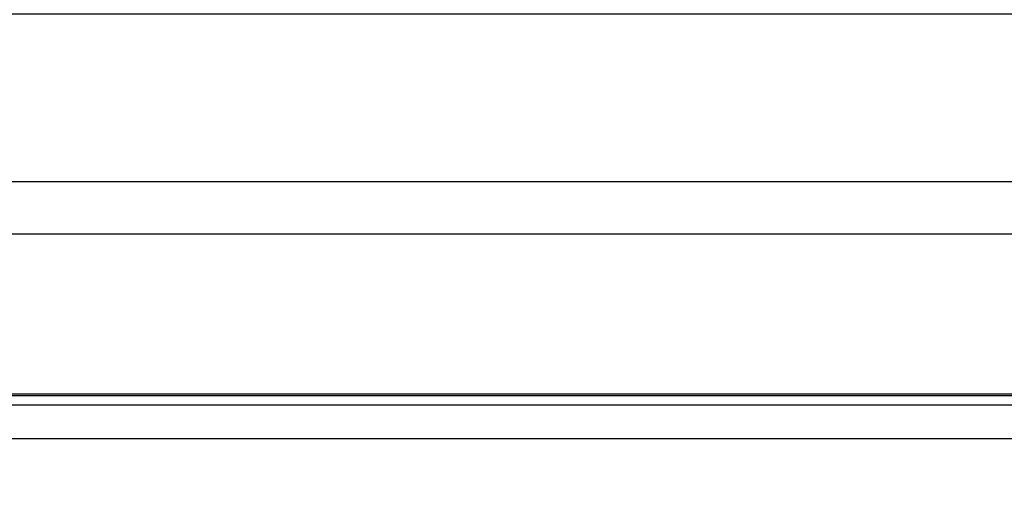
# Model space of a CAD drawing. Extents: x -558982 to 5119495, y -5290134 to 97908.
# Tile 60 of 256: x -474043 to -472737, y -23993 to -23348. Entities that reach past the tile are written whole.
import ezdxf

# ---------------------------------------------------------------- set-up
doc = ezdxf.new("R2010")
doc.units = 0
doc.header["$MEASUREMENT"] = 0
doc.layers.get('0').update_dxf_attribs({"color": 252})
doc.layers.add('50', color=7, linetype='Continuous')

# ---------------------------------------------------------------- blocks, each defined once
blk = doc.blocks.new('*U1072')
at = {"layer": '50', "color": 7}
for points in [[(839.76091, -435.77199), (503.983265, -435.77199), (503.983265, -385.150219), (839.76091, -385.150219), (839.76091, -435.77199)], [(503.983265, -414.285013), (839.76091, -414.285013), (839.76091, -407.405155), (503.983265, -407.405155), (503.983265, -414.285013)], [(507.824617, -728.385739), (835.919558, -728.385739), (835.919558, -441.457538), (507.824617, -441.457538), (507.824617, -728.385739)]]:
    blk.add_lwpolyline(points, dxfattribs=at)
blk = doc.blocks.new('*U1092')
at = {"layer": '50', "color": 7}
for points in [[(512.000243, -435.499232), (832.001083, -435.499232)], [(827.968097, -436.990132), (515.970229, -436.990132)], [(827.968097, -436.990132), (515.970229, -436.990132)], [(827.968097, -436.990132), (515.970229, -436.990132)]]:
    blk.add_lwpolyline(points, dxfattribs=at)

msp = doc.modelspace()

# ---------------------------------------------------------------- block references
at = {"xscale": 10, "yscale": 10, "zscale": 10}
for name in ['*U1072', '*U1092']:
    msp.add_blockref(name, (-479682.3, -19489.1), dxfattribs=at)

doc.saveas('drawing.dxf')
